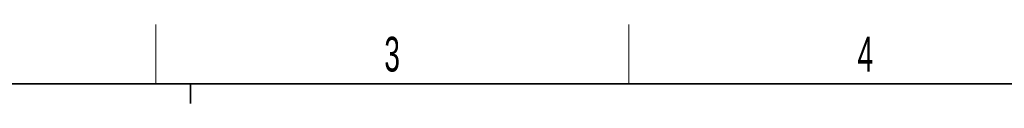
# Paper-space layout 'Blatt5' of a CAD drawing. Header units: millimetres. Extents: x 5 to 418, y 2 to 292.
# Tile 11 of 29: x 107.77 to 207.13, y 280.5 to 288.5. Entities that reach past the tile are written whole.
import ezdxf

# ---------------------------------------------------------------- set-up
doc = ezdxf.new("R2010")
doc.units = ezdxf.units.MM
doc.layers.add('SLD-0', color=7, linetype='Continuous')
doc.styles.add('SLDTEXTSTYLE1', font='TXT', dxfattribs={"width": 0.605})

psp = doc.layouts.new('Blatt5')

# ---------------------------------------------------------------- linework, layer by layer
at = {"layer": 'SLD-0', "lineweight": 18}
for p, q in [((121.5, 282.5), (121.5, 288.5)), ((169.25, 282.5), (169.25, 288.5))]:
    psp.add_line(p, q, dxfattribs=at)
at = {"layer": 'SLD-0', "lineweight": 35}
psp.add_line((408, 282.5), (26, 282.5), dxfattribs=at)
at = {"layer": 'SLD-0'}
for p, q in [((125, 280.5), (125, 282.5)), ((125, 282.5), (125, 280.5))]:
    psp.add_line(p, q, dxfattribs=at)

# ---------------------------------------------------------------- texts
at = {"layer": 'SLD-0', "char_height": 3.5, "attachment_point": 2, "style": 'SLDTEXTSTYLE1'}
for s, insert in [('3', (145.3527, 287.243)), ('4', (193.1027, 287.243))]:
    psp.add_mtext(s, dxfattribs=dict(at, insert=insert))

doc.saveas('drawing.dxf')
